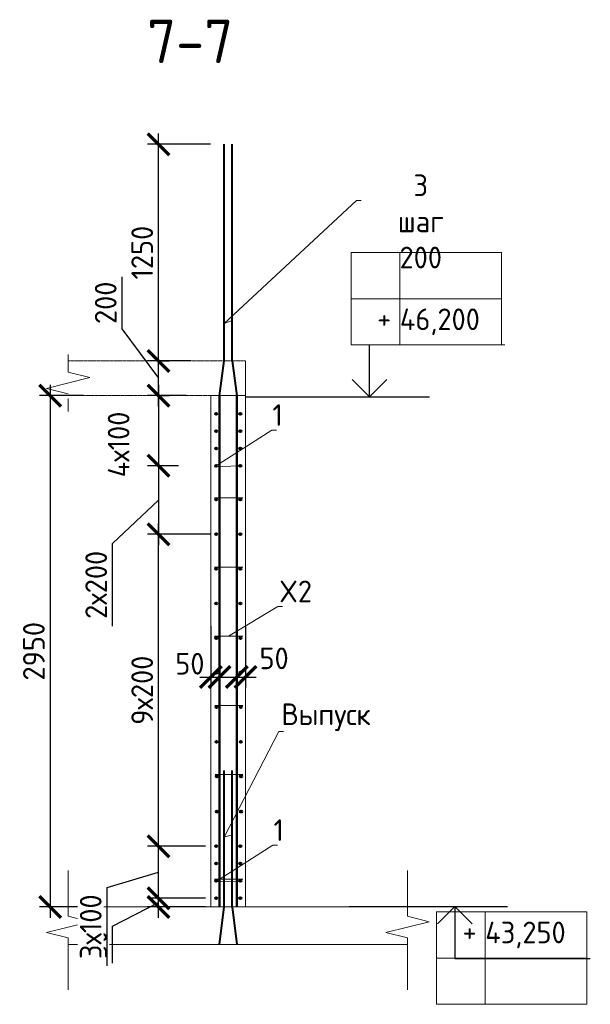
# Model space of a CAD drawing. Header units: millimetres. Extents: x 247266 to 730847, y -636031 to 10052.
# Tile 111 of 196: x 574153 to 580738, y -326525 to -315163. Entities that reach past the tile are written whole.
import ezdxf
from ezdxf import colors
from ezdxf.entities.mleader import LeaderData, LeaderLine
from ezdxf.math import Vec2, Vec3

# ---------------------------------------------------------------- set-up
doc = ezdxf.new("R2010")
doc.units = ezdxf.units.MM
doc.linetypes.add('01 Штриховая _4 мм_', pattern=[6, 3.5, -2.5])
for name, color, linetype, lineweight in [('AF_Perekritie', 7, 'Continuous', 18), ('AF_Stena', 7, 'Continuous', 18), ('KR_Fundament', 7, 'Continuous', 18), ('RAZMER', 7, 'Continuous', 15), ('Арм_шпильки', 7, 'Continuous', 18), ('Армирование', 7, 'Continuous', 40), ('АрмСтер', 7, 'Continuous', 50), ('АС-Таблицы', 7, 'Continuous', 20), ('отметки', 7, 'Continuous', 18), ('подоснова', 7, 'Continuous', 5)]:
    doc.layers.add(name, color=color, linetype=linetype, lineweight=lineweight)
doc.layers.add('РАЗМЕРЫ', color=7, linetype='Continuous')
doc.styles.add('GOST-2.304_Type-B', font='GOST_Common.ttf')
doc.styles.add('ГОСТ', font='GOST_Common.ttf')
doc.dimstyles.new('мой 25', dxfattribs={"dimscale": 100, "dimtxt": 2.5, "dimasz": 2.5, "dimexe": 1.25, "dimexo": 0.625, "dimtad": 1, "dimdec": 0, "dimlfac": 0.5, "dimtxsty": 'GOST-2.304_Type-B', "dimblk": 'ARCHTICK', "dimcen": 2.5, "dimdle": 1.25, "dimaunit": 1, "dimadec": 1, "dimazin": 2, "dimtfac": 1, "dimtdec": 0, "dimtmove": 1, "dimatfit": 3, "dimfxl": 6, "dimfxlon": 1, "dimtfill": 1, "dimlwd": -1, "dimlwe": -1, "dimarcsym": 0})

# ---------------------------------------------------------------- blocks, each defined once
blk = doc.blocks.new('_None')
blk = doc.blocks.new('_ArchTick')
at = {"color": 0, "linetype": 'ByBlock', "const_width": 0.15}
blk.add_lwpolyline([(-0.5, -0.5), (0.5, 0.5)], dxfattribs=at)
blk = doc.blocks.new('*D1179')
at = {"layer": 'DEFPOINTS', "color": 0, "ltscale": 100}
for p in [(575718, -319101), (575755, -319101), (575718, -319501)]:
    blk.add_point(p, dxfattribs=at)
at = {"layer": 'РАЗМЕРЫ', "color": 0, "linetype": 'Continuous'}
for p, q in [((575333, -318130), (575333, -318731)), ((575333, -318731), (575755, -319301)), ((575755, -319626), (575755, -318976)), ((575780, -319101), (575880, -319101)), ((575780, -319501), (575880, -319501))]:
    blk.add_line(p, q, dxfattribs=at)
at = {"layer": 'РАЗМЕРЫ', "color": 0, "ltscale": 100, "xscale": 250, "yscale": 250, "zscale": 250}
for p, rotation in [((575755, -319101), 90), ((575755, -319501), 270)]:
    blk.add_blockref('_ArchTick', p, dxfattribs=dict(at, rotation=rotation))
at = {"layer": 'РАЗМЕРЫ', "color": 0, "lineweight": 0, "ltscale": 100, "insert": (575146, -318430), "char_height": 250, "attachment_point": 5, "rotation": 90, "style": 'GOST-2.304_Type-B', "bg_fill": 3, "box_fill_scale": 1.1, "bg_fill_color": 256, "bg_fill_true_color": 13158600, "bg_fill_transparency": 0}
blk.add_mtext('200', dxfattribs=at)
blk = doc.blocks.new('*D1180')
at = {"layer": 'DEFPOINTS', "color": 0, "ltscale": 100}
for p in [(576359, -322098), (576459, -322098), (576459, -322749)]:
    blk.add_point(p, dxfattribs=at)
at = {"layer": 'РАЗМЕРЫ', "color": 0, "linetype": 'Continuous'}
for p, q in [((576359, -322161), (576359, -322874)), ((576459, -322161), (576459, -322874)), ((576234, -322749), (576584, -322749))]:
    blk.add_line(p, q, dxfattribs=at)
at = {"layer": 'РАЗМЕРЫ', "color": 0, "ltscale": 100, "xscale": 250, "yscale": 250, "zscale": 250}
blk.add_blockref('_ArchTick', (576359, -322749), dxfattribs=at)
at = {"layer": 'РАЗМЕРЫ', "color": 0, "ltscale": 100, "xscale": 250, "yscale": 250, "zscale": 250, "rotation": 180}
blk.add_blockref('_ArchTick', (576459, -322749), dxfattribs=at)
at = {"layer": 'РАЗМЕРЫ', "color": 0, "lineweight": 0, "ltscale": 100, "insert": (576117, -322595), "char_height": 250, "attachment_point": 5, "style": 'GOST-2.304_Type-B', "bg_fill": 3, "box_fill_scale": 1.1, "bg_fill_color": 256, "bg_fill_true_color": 13158600, "bg_fill_transparency": 0}
blk.add_mtext('50', dxfattribs=at)
blk = doc.blocks.new('*D1181')
at = {"layer": 'DEFPOINTS', "color": 0, "ltscale": 100}
for p in [(576659, -322098), (576759, -322098), (576759, -322749)]:
    blk.add_point(p, dxfattribs=at)
at = {"layer": 'РАЗМЕРЫ', "color": 0, "linetype": 'Continuous'}
for p, q in [((576659, -322161), (576659, -322874)), ((576759, -322161), (576759, -322874)), ((576534, -322749), (576884, -322749))]:
    blk.add_line(p, q, dxfattribs=at)
at = {"layer": 'РАЗМЕРЫ', "color": 0, "ltscale": 100, "xscale": 250, "yscale": 250, "zscale": 250}
blk.add_blockref('_ArchTick', (576659, -322749), dxfattribs=at)
at = {"layer": 'РАЗМЕРЫ', "color": 0, "ltscale": 100, "xscale": 250, "yscale": 250, "zscale": 250, "rotation": 180}
blk.add_blockref('_ArchTick', (576759, -322749), dxfattribs=at)
at = {"layer": 'РАЗМЕРЫ', "color": 0, "lineweight": 0, "ltscale": 100, "insert": (577089, -322533), "char_height": 250, "attachment_point": 5, "style": 'GOST-2.304_Type-B', "bg_fill": 3, "box_fill_scale": 1.1, "bg_fill_color": 256, "bg_fill_true_color": 13158600, "bg_fill_transparency": 0}
blk.add_mtext('50', dxfattribs=at)
blk = doc.blocks.new('*D1182')
at = {"layer": 'DEFPOINTS', "color": 0, "ltscale": 100}
for p in [(574950, -319501), (574505, -325401), (576824, -325401)]:
    blk.add_point(p, dxfattribs=at)
at = {"layer": 'РАЗМЕРЫ', "color": 0, "linetype": 'Continuous'}
for p, q in [((574505, -319376), (574505, -325526)), ((574888, -319501), (574380, -319501)), ((575105, -325401), (574380, -325401))]:
    blk.add_line(p, q, dxfattribs=at)
at = {"layer": 'РАЗМЕРЫ', "color": 0, "ltscale": 100, "xscale": 250, "yscale": 250, "zscale": 250}
for p, rotation in [((574505, -319501), 90), ((574505, -325401), 270)]:
    blk.add_blockref('_ArchTick', p, dxfattribs=dict(at, rotation=rotation))
at = {"layer": 'РАЗМЕРЫ', "color": 0, "lineweight": 0, "ltscale": 100, "insert": (574317, -322451), "char_height": 250, "attachment_point": 5, "rotation": 90, "style": 'GOST-2.304_Type-B', "bg_fill": 3, "box_fill_scale": 1.1, "bg_fill_color": 256, "bg_fill_true_color": 13158600, "bg_fill_transparency": 0}
blk.add_mtext('2950', dxfattribs=at)
blk = doc.blocks.new('*D1183')
at = {"layer": 'DEFPOINTS', "color": 0, "ltscale": 100}
for p in [(575718, -319101), (575755, -319101), (575718, -319501)]:
    blk.add_point(p, dxfattribs=at)
at = {"layer": 'РАЗМЕРЫ', "color": 0, "linetype": 'Continuous'}
for p, q in [((575333, -318130), (575333, -318731)), ((575333, -318731), (575755, -319301)), ((575755, -319626), (575755, -318976)), ((575780, -319101), (575880, -319101)), ((575780, -319501), (575880, -319501))]:
    blk.add_line(p, q, dxfattribs=at)
at = {"layer": 'РАЗМЕРЫ', "color": 0, "ltscale": 100, "xscale": 250, "yscale": 250, "zscale": 250}
for p, rotation in [((575755, -319101), 90), ((575755, -319501), 270)]:
    blk.add_blockref('_ArchTick', p, dxfattribs=dict(at, rotation=rotation))
at = {"layer": 'РАЗМЕРЫ', "color": 0, "lineweight": 0, "ltscale": 100, "insert": (575146, -318430), "char_height": 250, "attachment_point": 5, "rotation": 90, "style": 'GOST-2.304_Type-B', "bg_fill": 3, "box_fill_scale": 1.1, "bg_fill_color": 256, "bg_fill_true_color": 13158600, "bg_fill_transparency": 0}
blk.add_mtext('200', dxfattribs=at)
blk = doc.blocks.new('*D1184')
at = {"layer": 'DEFPOINTS', "color": 0, "ltscale": 100}
for p in [(575755, -325301), (576359, -325301), (576359, -325401)]:
    blk.add_point(p, dxfattribs=at)
at = {"layer": 'РАЗМЕРЫ', "color": 0, "linetype": 'Continuous'}
for p, q in [((575755, -325526), (575755, -325176)), ((575223, -325624), (575755, -325351)), ((576297, -325301), (575630, -325301)), ((576297, -325401), (575630, -325401)), ((575223, -326050), (575223, -325624))]:
    blk.add_line(p, q, dxfattribs=at)
at = {"layer": 'РАЗМЕРЫ', "color": 0, "ltscale": 100, "xscale": 250, "yscale": 250, "zscale": 250}
for p, rotation in [((575755, -325301), 270), ((575755, -325401), 90)]:
    blk.add_blockref('_ArchTick', p, dxfattribs=dict(at, rotation=rotation))
at = {"layer": 'РАЗМЕРЫ', "color": 0, "lineweight": 0, "ltscale": 100, "insert": (575036, -325837), "char_height": 250, "attachment_point": 5, "rotation": 90, "style": 'GOST-2.304_Type-B', "bg_fill": 3, "box_fill_scale": 1.1, "bg_fill_color": 256, "bg_fill_true_color": 13158600, "bg_fill_transparency": 0}
blk.add_mtext('50', dxfattribs=at)
blk = doc.blocks.new('*D1185')
at = {"layer": 'DEFPOINTS', "color": 0, "ltscale": 100}
for p in [(575755, -324701), (576359, -324701), (576260, -325301)]:
    blk.add_point(p, dxfattribs=at)
at = {"layer": 'РАЗМЕРЫ', "color": 0, "linetype": 'Continuous'}
for p, q in [((575755, -325426), (575755, -324576)), ((576297, -324701), (575630, -324701)), ((575161, -325179), (575755, -325001)), ((575161, -326080), (575161, -325179)), ((576198, -325301), (575630, -325301))]:
    blk.add_line(p, q, dxfattribs=at)
at = {"layer": 'РАЗМЕРЫ', "color": 0, "ltscale": 100, "xscale": 250, "yscale": 250, "zscale": 250}
for p, rotation in [((575755, -324701), 90), ((575755, -325301), 270)]:
    blk.add_blockref('_ArchTick', p, dxfattribs=dict(at, rotation=rotation))
at = {"layer": 'РАЗМЕРЫ', "color": 0, "lineweight": 0, "ltscale": 100, "insert": (574973, -325630), "char_height": 250, "attachment_point": 5, "rotation": 90, "style": 'GOST-2.304_Type-B', "bg_fill": 3, "box_fill_scale": 1.1, "bg_fill_color": 256, "bg_fill_true_color": 13158600, "bg_fill_transparency": 0}
blk.add_mtext('3х100', dxfattribs=at)
blk = doc.blocks.new('*D1186')
at = {"layer": 'DEFPOINTS', "color": 0, "ltscale": 100}
for p in [(575755, -321101), (576419, -321101), (576329, -324701)]:
    blk.add_point(p, dxfattribs=at)
at = {"layer": 'РАЗМЕРЫ', "color": 0, "linetype": 'Continuous'}
for p, q in [((575755, -324826), (575755, -320976)), ((576355, -321101), (575630, -321101)), ((576266, -324701), (575630, -324701))]:
    blk.add_line(p, q, dxfattribs=at)
at = {"layer": 'РАЗМЕРЫ', "color": 0, "ltscale": 100, "xscale": 250, "yscale": 250, "zscale": 250}
for p, rotation in [((575755, -321101), 90), ((575755, -324701), 270)]:
    blk.add_blockref('_ArchTick', p, dxfattribs=dict(at, rotation=rotation))
at = {"layer": 'РАЗМЕРЫ', "color": 0, "lineweight": 0, "ltscale": 100, "insert": (575567, -322901), "char_height": 250, "attachment_point": 5, "rotation": 90, "style": 'GOST-2.304_Type-B', "bg_fill": 3, "box_fill_scale": 1.1, "bg_fill_color": 256, "bg_fill_true_color": 13158600, "bg_fill_transparency": 0}
blk.add_mtext('9х200', dxfattribs=at)
blk = doc.blocks.new('*D1187')
at = {"layer": 'DEFPOINTS', "color": 0, "ltscale": 100}
for p in [(576135, -319501), (575755, -320311), (576047, -320311)]:
    blk.add_point(p, dxfattribs=at)
at = {"layer": 'РАЗМЕРЫ', "color": 0, "linetype": 'Continuous'}
for p, q in [((575755, -319376), (575755, -320436)), ((576073, -319501), (575630, -319501)), ((575985, -320311), (575630, -320311))]:
    blk.add_line(p, q, dxfattribs=at)
at = {"layer": 'РАЗМЕРЫ', "color": 0, "ltscale": 100, "xscale": 250, "yscale": 250, "zscale": 250}
for p, rotation in [((575755, -319501), 90), ((575755, -320311), 270)]:
    blk.add_blockref('_ArchTick', p, dxfattribs=dict(at, rotation=rotation))
at = {"layer": 'РАЗМЕРЫ', "color": 0, "lineweight": 0, "ltscale": 100, "insert": (575295, -320065), "char_height": 250, "attachment_point": 5, "rotation": 90, "style": 'GOST-2.304_Type-B', "bg_fill": 3, "box_fill_scale": 1.1, "bg_fill_color": 256, "bg_fill_true_color": 13158600, "bg_fill_transparency": 0}
blk.add_mtext('4х100', dxfattribs=at)
blk = doc.blocks.new('*D1188')
at = {"layer": 'DEFPOINTS', "color": 0, "ltscale": 100}
for p in [(575755, -316601), (576595, -316601), (576193, -319101)]:
    blk.add_point(p, dxfattribs=at)
at = {"layer": 'РАЗМЕРЫ', "color": 0, "linetype": 'Continuous'}
for p, q in [((575755, -319226), (575755, -316476)), ((576355, -316601), (575630, -316601)), ((576130, -319101), (575630, -319101))]:
    blk.add_line(p, q, dxfattribs=at)
at = {"layer": 'РАЗМЕРЫ', "color": 0, "ltscale": 100, "xscale": 250, "yscale": 250, "zscale": 250}
for p, rotation in [((575755, -316601), 90), ((575755, -319101), 270)]:
    blk.add_blockref('_ArchTick', p, dxfattribs=dict(at, rotation=rotation))
at = {"layer": 'РАЗМЕРЫ', "color": 0, "lineweight": 0, "ltscale": 100, "insert": (575567, -317851), "char_height": 250, "attachment_point": 5, "rotation": 90, "style": 'GOST-2.304_Type-B', "bg_fill": 3, "box_fill_scale": 1.1, "bg_fill_color": 256, "bg_fill_true_color": 13158600, "bg_fill_transparency": 0}
blk.add_mtext('1250', dxfattribs=at)
blk = doc.blocks.new('*D1189')
at = {"layer": 'DEFPOINTS', "color": 0, "ltscale": 100}
for p in [(576047, -320311), (575755, -321101), (576066, -321101)]:
    blk.add_point(p, dxfattribs=at)
at = {"layer": 'РАЗМЕРЫ', "color": 0, "linetype": 'Continuous'}
for p, q in [((575755, -320186), (575755, -321226)), ((575985, -320311), (575630, -320311)), ((575223, -321209), (575755, -320706)), ((576003, -321101), (575630, -321101)), ((575223, -322160), (575223, -321209))]:
    blk.add_line(p, q, dxfattribs=at)
at = {"layer": 'РАЗМЕРЫ', "color": 0, "ltscale": 100, "xscale": 250, "yscale": 250, "zscale": 250}
for p, rotation in [((575755, -320311), 90), ((575755, -321101), 270)]:
    blk.add_blockref('_ArchTick', p, dxfattribs=dict(at, rotation=rotation))
at = {"layer": 'РАЗМЕРЫ', "color": 0, "lineweight": 0, "ltscale": 100, "insert": (575036, -321685), "char_height": 250, "attachment_point": 5, "rotation": 90, "style": 'GOST-2.304_Type-B', "bg_fill": 3, "box_fill_scale": 1.1, "bg_fill_color": 256, "bg_fill_true_color": 13158600, "bg_fill_transparency": 0}
blk.add_mtext('2х200', dxfattribs=at)
blk = doc.blocks.new('*T2964')
at = {"layer": 'DEFPOINTS', "color": 8, "linetype": 'ByBlock', "lineweight": 0}
for p, q in [((0, 1067), (1734, 1067)), ((0, 0), (0, 1067)), ((561, 0), (561, 1067)), ((1734, 0), (1734, 1067)), ((0, 533), (1734, 533)), ((0, 0), (1734, 0))]:
    blk.add_line(p, q, dxfattribs=at)
at = {"layer": 'АС-Таблицы', "color": 0, "char_height": 250, "style": 'ГОСТ'}
for s, insert, width, attachment_point in [('+', (461, 967), 361.22, 3), ('43,250', (561, 800), 1173.09, 4)]:
    blk.add_mtext(s, dxfattribs=dict(at, insert=insert, width=width, attachment_point=attachment_point))
blk = doc.blocks.new('*T2970')
at = {"layer": 'DEFPOINTS', "color": 8, "linetype": 'ByBlock', "lineweight": 0}
for p, q in [((0, 0), (1734, 0)), ((0, 0), (0, -1067)), ((561, 0), (561, -1067)), ((1734, 0), (1734, -1067)), ((0, -533), (1734, -533)), ((0, -1067), (1734, -1067))]:
    blk.add_line(p, q, dxfattribs=at)
at = {"layer": 'АС-Таблицы', "color": 0, "char_height": 250, "style": 'ГОСТ'}
for s, insert, width, attachment_point in [('+', (461, -633), 361.22, 3), ('46,200', (561, -800), 1173.09, 4)]:
    blk.add_mtext(s, dxfattribs=dict(at, insert=insert, width=width, attachment_point=attachment_point))

msp = doc.modelspace()

# ---------------------------------------------------------------- linework, layer by layer
for points in [[(577712.31, -319515.63), (578546.88, -319515.63)], [(578046.44, -319515.63), (578881.01, -319515.63)], [(577957.29, -325397.62), (579780.96, -325397.62)]]:
    msp.add_lwpolyline(points)
at = {"layer": 'AF_Perekritie', "linetype": '01 Штриховая _4 мм_', "lineweight": 9}
for p, q in [((576759.44, -319100.96), (574710.85, -319100.96)), ((574710.85, -319500.96), (576759.44, -319500.96))]:
    msp.add_line(p, q, dxfattribs=at)
at = {"layer": 'AF_Stena', "lineweight": 20}
for p, q in [((576359.44, -319500.96), (576359.44, -325400.96)), ((576759.44, -319500.96), (576359.44, -319500.96)), ((576759.44, -325400.96), (576759.44, -319500.96))]:
    msp.add_line(p, q, dxfattribs=at)
for points in [[(574710.85, -319175.96), (574710.85, -319025.96)], [(574710.85, -319175.96), (574710.85, -319230.96)], [(574710.85, -319230.96), (574960.85, -319293.46)], [(574960.85, -319293.46), (574460.85, -319418.46)], [(574460.85, -319418.46), (574710.85, -319480.96)], [(574710.85, -319535.96), (574710.85, -319685.96)], [(574710.85, -325454.3), (574710.85, -324982.44)], [(578627.25, -325454.3), (578627.25, -324982.44)], [(574710.85, -325454.3), (574710.85, -325509.3)], [(574710.85, -325509.3), (574960.85, -325571.8)], [(578627.25, -325454.3), (578627.25, -325509.3)], [(578627.25, -325509.3), (578877.25, -325571.8)], [(574960.85, -325571.8), (574460.85, -325696.8)], [(578877.25, -325571.8), (578377.25, -325696.8)], [(574460.85, -325696.8), (574710.85, -325759.3)], [(578377.25, -325696.8), (578627.25, -325759.3)], [(574710.85, -325759.3), (574710.85, -325814.3)], [(574710.85, -325814.3), (574710.85, -326358.41)], [(578627.25, -325759.3), (578627.25, -325814.3)], [(578627.25, -325814.3), (578627.25, -326358.41)]]:
    msp.add_lwpolyline(points, dxfattribs=at)
at = {"layer": 'KR_Fundament', "lineweight": 9}
for p, q in [((578627.25, -325400.96), (574710.85, -325400.96)), ((574710.85, -325836.81), (578627.25, -325836.81))]:
    msp.add_line(p, q, dxfattribs=at)
at = {"layer": 'RAZMER', "ltscale": 100}
for p, q in [((578190.81, -318913.86), (579753.31, -318913.86)), ((578190.81, -318916.5), (579753.31, -318916.5)), ((578190.81, -318916.5), (579753.31, -318916.5)), ((579175.75, -325996.74), (580738.25, -325996.74)), ((579175.75, -325996.74), (580738.25, -325996.74)), ((579175.75, -325999.39), (580738.25, -325999.39))]:
    msp.add_line(p, q, dxfattribs=at)
at = {"layer": 'Арм_шпильки'}
msp.add_line((576399.44, -320681.12), (576728.94, -320681.12), dxfattribs=at)
at = {"layer": 'Армирование', "ltscale": 100}
for p, q in [((576514.72, -319100.96), (576514.72, -316600.96)), ((576605.44, -319100.96), (576605.44, -316600.96)), ((576514.42, -325400.96), (576514.72, -323827.83)), ((576605.14, -325400.96), (576605.44, -323827.83))]:
    msp.add_line(p, q, dxfattribs=at)
for centre in [(576419.44, -320701.12), (576699.44, -320701.12), (576419.44, -321101.12), (576699.44, -321101.12), (576699.44, -324900.96), (576699.44, -325300.96)]:
    msp.add_circle(centre, 12, dxfattribs=at)
at = {"layer": 'АрмСтер', "ltscale": 15}
for p, q in [((576460.72, -325400.96), (576460.72, -319500.96)), ((576659.13, -325400.96), (576659.13, -319500.96))]:
    msp.add_line(p, q, dxfattribs=at)
at = {"layer": 'отметки', "linetype": 'Continuous', "lineweight": 25, "ltscale": 100}
for p, q in [((578189.29, -319515.63), (578189.29, -318915.63)), ((579174.23, -325397.62), (579174.23, -325997.62))]:
    msp.add_line(p, q, dxfattribs=at)
for points in [[(577989.29, -319315.63), (578189.29, -319515.63), (578389.29, -319315.63)], [(578974.23, -325597.62), (579174.23, -325397.62), (579374.23, -325597.62)]]:
    msp.add_lwpolyline(points, dxfattribs=at)

# ---------------------------------------------------------------- block references
for name, p in [('*T2970', (577979.87, -317849.84)), ('*T2964', (578964.81, -326525.12))]:
    msp.add_blockref(name, p)

# ---------------------------------------------------------------- texts
at = {"layer": 'РАЗМЕРЫ', "insert": (576120.42, -315413.36), "char_height": 500, "attachment_point": 5, "style": 'GOST-2.304_Type-B'}
msp.add_mtext_dynamic_manual_height_columns('7-7', width=3941.2128, gutter_width=625, heights=[0], dxfattribs=at)

# ---------------------------------------------------------------- leaders
at = {"layer": 'подоснова'}
ml = msp.add_multileader_mtext('Standard', dxfattribs=at)
ml.set_content('1 ', color=256, style='GOST-2.304_Type-B')
ml.set_leader_properties(color=256, linetype='ByLayer', lineweight=15)
ml.set_arrow_properties(name='NONE')
ml.build(insert=Vec2(0, 0))
ml.multileader.update_dxf_attribs({"text_left_attachment_type": 6, "text_right_attachment_type": 6, "dogleg_length": 10, "arrow_head_size": 18})
ctx = ml.context
ctx.base_point, ctx.char_height, ctx.arrow_head_size, ctx.landing_gap_size, ctx.plane_origin = Vec3(577072.71, -319899.81), 250, 18, 20, Vec3(576078.2, -319459.53)
ctx.left_attachment, ctx.right_attachment, ctx.text_align_type = 6, 6, 1
notes = []
notes.append((ctx, [(0, (1, 1, 0), (577062.67, -319899.81), (1, 0), 10, [(1, [(576684.66, -320312.4), (576400.81, -320321.78)], 0, [])])]))
ctx.mtext.insert, ctx.mtext.width, ctx.mtext.alignment, ctx.mtext.flow_direction = Vec3(577130.21, -319599.81), 22.8978, 2, 5
ml = msp.add_multileader_mtext('Standard', dxfattribs=at)
ml.set_content('Выпуск', color=256, style='GOST-2.304_Type-B')
ml.set_leader_properties(color=256, linetype='ByLayer', lineweight=15)
ml.set_arrow_properties(name='NONE')
ml.build(insert=Vec2(0, 0))
ml.multileader.update_dxf_attribs({"text_left_attachment_type": 6, "text_right_attachment_type": 6, "dogleg_length": 10, "arrow_head_size": 18})
ctx = ml.context
ctx.base_point, ctx.char_height, ctx.arrow_head_size, ctx.landing_gap_size, ctx.plane_origin = Vec3(577155.72, -323378.54), 250, 18, 20, Vec3(575998.71, -323360.41)
ctx.left_attachment, ctx.right_attachment, ctx.text_align_type = 6, 6, 1
notes.append((ctx, [(0, (1, 1, 0), (577145.21, -323378.87), (1, 0), 10, [(1, [(576605.3, -324570.77), (576514.45, -324598.31)], 0, [])])]))
ctx.mtext.insert, ctx.mtext.width, ctx.mtext.alignment, ctx.mtext.flow_direction = Vec3(577688.22, -323053.54), 22.8978, 2, 5
for ctx, leaders in notes:
    for number, flags, end, landing, length, lines in leaders:
        leader = LeaderData()
        leader.index, (leader.has_last_leader_line, leader.has_dogleg_vector, leader.attachment_direction) = number, flags
        leader.last_leader_point, leader.dogleg_vector, leader.dogleg_length = Vec3(end), Vec3(landing), length
        for number, points, colour, breaks in lines:
            line = LeaderLine()
            line.index, line.vertices, line.color, line.breaks = number, Vec3.list(points), colors.encode_raw_color(colour), breaks
            leader.lines.append(line)
        ctx.leaders.append(leader)

# ---------------------------------------------------------------- next in the draw order: dimensions: what is measured, and where the dimension line sits
at = {"layer": 'РАЗМЕРЫ', "lineweight": 0}
dim = msp.add_linear_dim(base=(575754.72, -319100.96), p1=(575717.71, -319500.96), p2=(575717.96, -319100.96), angle=90, dimstyle='мой 25', dxfattribs=at)
dim.commit()
dim.dimension.update_dxf_attribs({"geometry": '*D1179', "text_midpoint": (575333.24, -318668.23), "dimtype": 160})
dim = msp.add_linear_dim(base=(576459.4, -322748.55), p1=(576359.44, -322098.38), p2=(576459.4, -322098.38), dimstyle='мой 25', dxfattribs=at)
dim.commit()
dim.dimension.update_dxf_attribs({"geometry": '*D1180', "text_midpoint": (576116.8, -322783.12), "dimtype": 160})

# ---------------------------------------------------------------- next in the draw order: dimensions: what is measured, and where the dimension line sits
dim = msp.add_linear_dim(base=(576759.44, -322748.55), p1=(576659.4, -322098.38), p2=(576759.44, -322098.38), dimstyle='мой 25', dxfattribs=at)
dim.commit()
dim.dimension.update_dxf_attribs({"geometry": '*D1181', "text_midpoint": (577089.05, -322720.54), "dimtype": 160})

# ---------------------------------------------------------------- next in the draw order: dimensions: what is measured, and where the dimension line sits
dim = msp.add_linear_dim(base=(574504.88, -325400.96), p1=(574950.39, -319500.96), p2=(576823.66, -325400.96), angle=90, dimstyle='мой 25', dxfattribs=at)
dim.commit()
dim.dimension.update_dxf_attribs({"geometry": '*D1182', "text_midpoint": (574317.25, -322450.96)})

# ---------------------------------------------------------------- next in the draw order: linework, layer by layer
msp.add_lwpolyline([(576767.62, -319515.63), (578591.29, -319515.63)])
at = {"layer": 'AF_Stena', "lineweight": 20}
msp.add_line((576759.44, -319500.96), (576759.44, -319101.98), dxfattribs=at)
at = {"layer": 'Арм_шпильки'}
for p, q in [((576399.44, -321479.44), (576728.94, -321479.44)), ((576402.11, -322277.77), (576728.94, -322277.77)), ((576404.79, -323076.1), (576728.94, -323076.1)), ((576407.46, -323874.43), (576728.94, -323874.43)), ((576399.44, -325080.96), (576728.94, -325080.96))]:
    msp.add_line(p, q, dxfattribs=at)
at = {"layer": 'Армирование', "ltscale": 100}
for p, q in [((576460.72, -319503.4), (576514.72, -319100.96)), ((576605.44, -319100.96), (576659.44, -319503.4)), ((576460.72, -325836.81), (576514.42, -325400.96)), ((576605.14, -325400.96), (576659.13, -325835.53))]:
    msp.add_line(p, q, dxfattribs=at)
for centre in [(576419.44, -319710.96), (576699.44, -319710.96), (576419.44, -319910.96), (576699.44, -319910.96), (576419.44, -320110.96), (576699.44, -320110.96), (576419.44, -320310.96), (576699.44, -320310.96), (576419.44, -321499.44), (576699.44, -321499.44), (576419.44, -321899.44), (576699.44, -321899.44), (576422.11, -322297.77), (576702.11, -322297.77), (576422.11, -322697.77), (576702.11, -322697.77), (576424.79, -323096.1), (576704.79, -323096.1), (576424.79, -323496.1), (576704.79, -323496.1), (576427.46, -323894.43), (576707.46, -323894.43), (576427.46, -324301.43), (576707.46, -324301.43), (576699.44, -324700.96), (576699.44, -325100.96)]:
    msp.add_circle(centre, 12, dxfattribs=at)

# ---------------------------------------------------------------- next in the draw order: dimensions: what is measured, and where the dimension line sits
at = {"layer": 'РАЗМЕРЫ', "lineweight": 0}
for base, p1, p2, picture, middle in [((575754.72, -319100.96), (575717.71, -319500.96), (575717.96, -319100.96), '*D1183', (575333.24, -318668.23)), ((575754.72, -325301.12), (576359.44, -325400.96), (576359.44, -325301.12), '*D1184', (575223.47, -325686.84))]:
    dim = msp.add_linear_dim(base=base, p1=p1, p2=p2, angle=90, dimstyle='мой 25', dxfattribs=at)
    dim.commit()
    dim.dimension.update_dxf_attribs({"geometry": picture, "text_midpoint": middle, "dimtype": 160})

# ---------------------------------------------------------------- next in the draw order: leaders
at = {"layer": 'подоснова'}
ml = msp.add_multileader_mtext('Standard', dxfattribs=at)
ml.set_content('X2', color=256, style='GOST-2.304_Type-B')
ml.set_leader_properties(color=256, linetype='ByLayer', lineweight=15)
ml.set_arrow_properties(name='NONE')
ml.build(insert=Vec2(0, 0))
ml.multileader.update_dxf_attribs({"text_left_attachment_type": 6, "text_right_attachment_type": 6, "dogleg_length": 10, "arrow_head_size": 18})
ctx = ml.context
ctx.base_point, ctx.char_height, ctx.arrow_head_size, ctx.landing_gap_size, ctx.plane_origin = Vec3(577142.48, -321935.55), 250, 18, 20, Vec3(576147.97, -320789.41)
ctx.left_attachment, ctx.right_attachment, ctx.text_align_type = 6, 6, 1
notes = []
notes.append((ctx, [(0, (1, 1, 0), (577132.3, -321935.8), (1, 0), 10, [(0, [(576564.19, -322277.77)], 0, [])])]))
ctx.mtext.insert, ctx.mtext.width, ctx.mtext.alignment, ctx.mtext.flow_direction = Vec3(577337.48, -321635.55), 22.8978, 2, 5
for ctx, leaders in notes:
    for number, flags, end, landing, length, lines in leaders:
        leader = LeaderData()
        leader.index, (leader.has_last_leader_line, leader.has_dogleg_vector, leader.attachment_direction) = number, flags
        leader.last_leader_point, leader.dogleg_vector, leader.dogleg_length = Vec3(end), Vec3(landing), length
        for number, points, colour, breaks in lines:
            line = LeaderLine()
            line.index, line.vertices, line.color, line.breaks = number, Vec3.list(points), colors.encode_raw_color(colour), breaks
            leader.lines.append(line)
        ctx.leaders.append(leader)

# ---------------------------------------------------------------- next in the draw order: dimensions: what is measured, and where the dimension line sits
at = {"layer": 'РАЗМЕРЫ', "lineweight": 0}
dim = msp.add_linear_dim(base=(575754.72, -316600.96), p1=(576192.89, -319100.96), p2=(576595.18, -316600.96), angle=90, dimstyle='мой 25', dxfattribs=at)
dim.commit()
dim.dimension.update_dxf_attribs({"geometry": '*D1188', "text_midpoint": (575567.09, -317850.96)})
dim = msp.add_linear_dim(base=(575754.72, -320310.96), p1=(576135.07, -319500.96), p2=(576047.02, -320310.96), angle=90, text='4х100', dimstyle='мой 25', dxfattribs=at)
dim.commit()
dim.dimension.update_dxf_attribs({"geometry": '*D1187', "text_midpoint": (575483.11, -320064.86), "dimtype": 160})
dim = msp.add_linear_dim(base=(575754.72, -324701.12), p1=(576260.43, -325301.12), p2=(576359.44, -324701.12), angle=90, text='3х100', dimstyle='мой 25', dxfattribs=at)
dim.commit()
dim.dimension.update_dxf_attribs({"geometry": '*D1185', "text_midpoint": (574972.97, -325241.85)})

# ---------------------------------------------------------------- next in the draw order: linework, layer by layer
at = {"layer": 'Армирование', "ltscale": 100}
for centre in [(576419.44, -325100.96), (576419.44, -325300.96)]:
    msp.add_circle(centre, 12, dxfattribs=at)

# ---------------------------------------------------------------- next in the draw order: dimensions: what is measured, and where the dimension line sits
at = {"layer": 'РАЗМЕРЫ', "lineweight": 0}
dim = msp.add_linear_dim(base=(575754.72, -321101.12), p1=(576328.81, -324701.12), p2=(576419.44, -321101.12), angle=90, text='9х200', dimstyle='мой 25', dxfattribs=at)
dim.commit()
dim.dimension.update_dxf_attribs({"geometry": '*D1186', "text_midpoint": (575567.09, -322901.12)})

# ---------------------------------------------------------------- next in the draw order: leaders
at = {"layer": 'подоснова'}
ml = msp.add_multileader_mtext('Standard', dxfattribs=at)
ml.set_content('3 шаг 200', color=256, style='GOST-2.304_Type-B')
ml.set_leader_properties(color=256, linetype='ByLayer', lineweight=15)
ml.set_arrow_properties(name='NONE')
ml.build(insert=Vec2(0, 0))
ml.multileader.update_dxf_attribs({"text_left_attachment_type": 6, "text_right_attachment_type": 6, "dogleg_length": 10, "arrow_head_size": 18})
ctx = ml.context
ctx.base_point, ctx.char_height, ctx.arrow_head_size, ctx.landing_gap_size, ctx.plane_origin = Vec3(578051.4, -317249.18), 250, 18, 20, Vec3(576106.13, -317616.54)
ctx.left_attachment, ctx.right_attachment, ctx.text_align_type = 6, 6, 1
notes = []
notes.append((ctx, [(0, (1, 1, 0), (578040.8, -317249.43), (1, 0), 10, [(1, [(576605.44, -318633.06), (576514.72, -318670.9)], 0, [])])]))
ctx.mtext.insert, ctx.mtext.width, ctx.mtext.alignment, ctx.mtext.flow_direction = Vec3(578782.01, -316949.18), 22.8978, 2, 5
for ctx, leaders in notes:
    for number, flags, end, landing, length, lines in leaders:
        leader = LeaderData()
        leader.index, (leader.has_last_leader_line, leader.has_dogleg_vector, leader.attachment_direction) = number, flags
        leader.last_leader_point, leader.dogleg_vector, leader.dogleg_length = Vec3(end), Vec3(landing), length
        for number, points, colour, breaks in lines:
            line = LeaderLine()
            line.index, line.vertices, line.color, line.breaks = number, Vec3.list(points), colors.encode_raw_color(colour), breaks
            leader.lines.append(line)
        ctx.leaders.append(leader)

# ---------------------------------------------------------------- next in the draw order: linework, layer by layer
at = {"layer": 'Армирование', "ltscale": 100}
for centre in [(576419.44, -324700.96), (576419.44, -324900.96)]:
    msp.add_circle(centre, 12, dxfattribs=at)

# ---------------------------------------------------------------- next in the draw order: dimensions: what is measured, and where the dimension line sits
at = {"layer": 'РАЗМЕРЫ', "lineweight": 0}
dim = msp.add_linear_dim(base=(575754.72, -321101.12), p1=(576047.02, -320310.96), p2=(576065.79, -321101.12), angle=90, text='2х200', dimstyle='мой 25', dxfattribs=at)
dim.commit()
dim.dimension.update_dxf_attribs({"geometry": '*D1189', "text_midpoint": (575223.47, -321271.8), "dimtype": 160})

# ---------------------------------------------------------------- next in the draw order: leaders
at = {"layer": 'подоснова'}
ml = msp.add_multileader_mtext('Standard', dxfattribs=at)
ml.set_content('1 ', color=256, style='GOST-2.304_Type-B')
ml.set_leader_properties(color=256, linetype='ByLayer', lineweight=15)
ml.set_arrow_properties(name='NONE')
ml.build(insert=Vec2(0, 0))
ml.multileader.update_dxf_attribs({"text_left_attachment_type": 6, "text_right_attachment_type": 6, "dogleg_length": 10, "arrow_head_size": 18})
ctx = ml.context
ctx.base_point, ctx.char_height, ctx.arrow_head_size, ctx.landing_gap_size, ctx.plane_origin = Vec3(577084.71, -324689.81), 250, 18, 20, Vec3(576090.2, -324249.52)
ctx.left_attachment, ctx.right_attachment, ctx.text_align_type = 6, 6, 1
notes = []
notes.append((ctx, [(0, (1, 1, 0), (577074.67, -324689.81), (1, 0), 10, [(1, [(576696.66, -325102.4), (576412.81, -325111.78)], 0, [])])]))
ctx.mtext.insert, ctx.mtext.width, ctx.mtext.alignment, ctx.mtext.flow_direction = Vec3(577142.21, -324389.81), 22.8978, 2, 5
for ctx, leaders in notes:
    for number, flags, end, landing, length, lines in leaders:
        leader = LeaderData()
        leader.index, (leader.has_last_leader_line, leader.has_dogleg_vector, leader.attachment_direction) = number, flags
        leader.last_leader_point, leader.dogleg_vector, leader.dogleg_length = Vec3(end), Vec3(landing), length
        for number, points, colour, breaks in lines:
            line = LeaderLine()
            line.index, line.vertices, line.color, line.breaks = number, Vec3.list(points), colors.encode_raw_color(colour), breaks
            leader.lines.append(line)
        ctx.leaders.append(leader)

doc.saveas('drawing.dxf')
